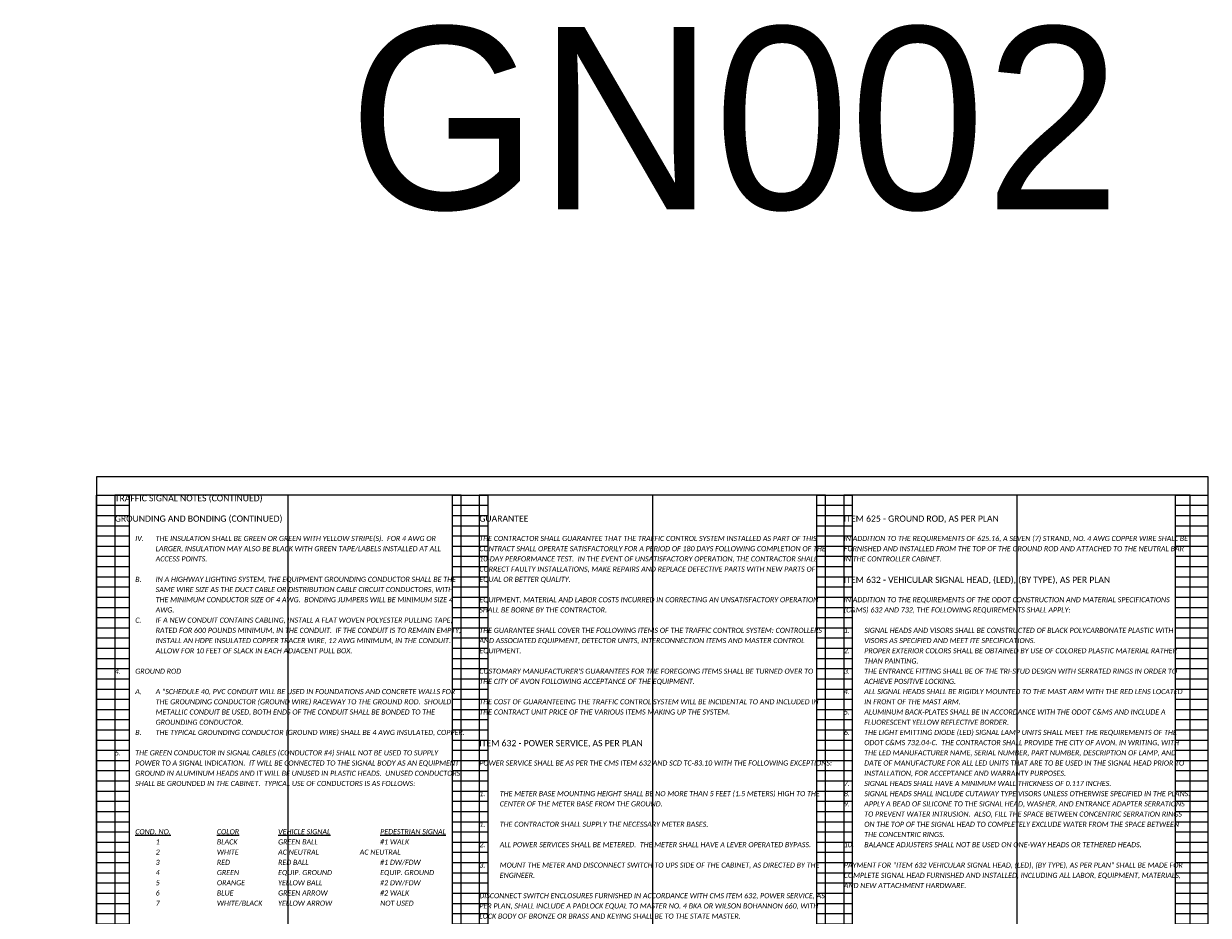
# Model space of a CAD drawing. Extents: x -8 to 334, y 32 to 88.
# Tile 5 of 13: x 34 to 67, y 64 to 88. Entities that reach past the tile are written whole.
import ezdxf

# ---------------------------------------------------------------- set-up
doc = ezdxf.new("R2010")
doc.units = 0
doc.header["$MEASUREMENT"] = 0
doc.layers.add('0_VIEW', color=7, linetype='Continuous', plot=False)
doc.layers.add('SC_Scratch1', color=7, linetype='Continuous', plot=False)
doc.layers.add('SH_Text', color=7, linetype='Continuous')
doc.layers.add('TX_P_1', color=7, linetype='Continuous')
doc.styles.add('P_Slanted-Bold_Normal', font='calibriz.ttf', dxfattribs={"height": 0.14})
doc.styles.add('P_Slanted_Normal', font='calibrii.ttf', dxfattribs={"height": 0.14})
doc.styles.add('Slanted-Normal', font='font31.shx', dxfattribs={"height": 0.14})

# ---------------------------------------------------------------- blocks, each defined once
blk = doc.blocks.new('3COL')
at = {"layer": '0_VIEW', "color": 3, "linetype": 'Continuous'}
for p, q in [((2, 0.98), (2, 21.14)), ((2, 21.14), (2.9, 21.14)), ((2.9, 0.98), (2.9, 21.14)), ((11.76, 0.98), (11.76, 21.14)), ((11.76, 21.14), (12.74, 21.14)), ((12.74, 0.98), (12.74, 21.14)), ((21.76, 0.98), (21.76, 21.14)), ((21.76, 21.14), (22.74, 21.14)), ((22.74, 0.98), (22.74, 21.14)), ((31.6, 0.98), (31.6, 21.14)), ((31.6, 21.14), (32.5, 21.14)), ((32.5, 0.98), (32.5, 21.14)), ((2, 20.86), (2.9, 20.86)), ((11.76, 20.86), (12.74, 20.86)), ((21.76, 20.86), (22.74, 20.86)), ((31.6, 20.86), (32.5, 20.86)), ((2, 20.58), (2.9, 20.58)), ((11.76, 20.58), (12.74, 20.58)), ((21.76, 20.58), (22.74, 20.58)), ((31.6, 20.58), (32.5, 20.58)), ((2, 20.3), (2.9, 20.3)), ((11.76, 20.3), (12.74, 20.3)), ((21.76, 20.3), (22.74, 20.3)), ((31.6, 20.3), (32.5, 20.3)), ((2, 20.02), (2.9, 20.02)), ((11.76, 20.02), (12.74, 20.02)), ((21.76, 20.02), (22.74, 20.02)), ((31.6, 20.02), (32.5, 20.02)), ((2, 19.74), (2.9, 19.74)), ((11.76, 19.74), (12.74, 19.74)), ((21.76, 19.74), (22.74, 19.74)), ((31.6, 19.74), (32.5, 19.74)), ((2, 19.46), (2.9, 19.46)), ((2, 19.18), (2.9, 19.18)), ((11.76, 19.46), (12.74, 19.46)), ((11.76, 19.18), (12.74, 19.18)), ((21.76, 19.46), (22.74, 19.46)), ((21.76, 19.18), (22.74, 19.18)), ((31.6, 19.46), (32.5, 19.46)), ((31.6, 19.18), (32.5, 19.18)), ((2, 18.9), (2.9, 18.9)), ((11.76, 18.9), (12.74, 18.9)), ((21.76, 18.9), (22.74, 18.9)), ((31.6, 18.9), (32.5, 18.9)), ((2, 18.62), (2.9, 18.62)), ((11.76, 18.62), (12.74, 18.62)), ((21.76, 18.62), (22.74, 18.62)), ((31.6, 18.62), (32.5, 18.62)), ((2, 18.34), (2.9, 18.34)), ((11.76, 18.34), (12.74, 18.34)), ((21.76, 18.34), (22.74, 18.34)), ((31.6, 18.34), (32.5, 18.34)), ((2, 18.06), (2.9, 18.06)), ((11.76, 18.06), (12.74, 18.06)), ((21.76, 18.06), (22.74, 18.06)), ((31.6, 18.06), (32.5, 18.06)), ((2, 17.78), (2.9, 17.78)), ((11.76, 17.78), (12.74, 17.78)), ((21.76, 17.78), (22.74, 17.78)), ((31.6, 17.78), (32.5, 17.78)), ((2, 17.5), (2.9, 17.5)), ((11.76, 17.5), (12.74, 17.5)), ((21.76, 17.5), (22.74, 17.5)), ((31.6, 17.5), (32.5, 17.5)), ((2, 17.22), (2.9, 17.22)), ((2, 16.94), (2.9, 16.94)), ((11.76, 17.22), (12.74, 17.22)), ((11.76, 16.94), (12.74, 16.94)), ((21.76, 17.22), (22.74, 17.22)), ((21.76, 16.94), (22.74, 16.94)), ((31.6, 17.22), (32.5, 17.22)), ((31.6, 16.94), (32.5, 16.94)), ((2, 16.66), (2.9, 16.66)), ((11.76, 16.66), (12.74, 16.66)), ((21.76, 16.66), (22.74, 16.66)), ((31.6, 16.66), (32.5, 16.66)), ((2, 16.38), (2.9, 16.38)), ((11.76, 16.38), (12.74, 16.38)), ((21.76, 16.38), (22.74, 16.38)), ((31.6, 16.38), (32.5, 16.38)), ((2, 16.1), (2.9, 16.1)), ((11.76, 16.1), (12.74, 16.1)), ((21.76, 16.1), (22.74, 16.1)), ((31.6, 16.1), (32.5, 16.1)), ((2, 15.82), (2.9, 15.82)), ((11.76, 15.82), (12.74, 15.82)), ((21.76, 15.82), (22.74, 15.82)), ((31.6, 15.82), (32.5, 15.82)), ((2, 15.54), (2.9, 15.54)), ((11.76, 15.54), (12.74, 15.54)), ((21.76, 15.54), (22.74, 15.54)), ((31.6, 15.54), (32.5, 15.54)), ((2, 15.26), (2.9, 15.26)), ((2, 14.98), (2.9, 14.98)), ((11.76, 15.26), (12.74, 15.26)), ((11.76, 14.98), (12.74, 14.98)), ((21.76, 15.26), (22.74, 15.26)), ((21.76, 14.98), (22.74, 14.98)), ((31.6, 15.26), (32.5, 15.26)), ((31.6, 14.98), (32.5, 14.98)), ((2, 14.7), (2.9, 14.7)), ((11.76, 14.7), (12.74, 14.7)), ((21.76, 14.7), (22.74, 14.7)), ((31.6, 14.7), (32.5, 14.7)), ((2, 14.42), (2.9, 14.42)), ((11.76, 14.42), (12.74, 14.42)), ((21.76, 14.42), (22.74, 14.42)), ((31.6, 14.42), (32.5, 14.42)), ((2, 14.14), (2.9, 14.14)), ((11.76, 14.14), (12.74, 14.14)), ((21.76, 14.14), (22.74, 14.14)), ((31.6, 14.14), (32.5, 14.14)), ((2, 13.86), (2.9, 13.86)), ((11.76, 13.86), (12.74, 13.86)), ((21.76, 13.86), (22.74, 13.86)), ((31.6, 13.86), (32.5, 13.86)), ((2, 13.58), (2.9, 13.58)), ((11.76, 13.58), (12.74, 13.58)), ((21.76, 13.58), (22.74, 13.58)), ((31.6, 13.58), (32.5, 13.58)), ((2, 13.3), (2.9, 13.3)), ((2, 13.02), (2.9, 13.02)), ((11.76, 13.3), (12.74, 13.3)), ((11.76, 13.02), (12.74, 13.02)), ((21.76, 13.3), (22.74, 13.3)), ((21.76, 13.02), (22.74, 13.02)), ((31.6, 13.3), (32.5, 13.3)), ((31.6, 13.02), (32.5, 13.02)), ((2, 12.74), (2.9, 12.74)), ((11.76, 12.74), (12.74, 12.74)), ((21.76, 12.74), (22.74, 12.74)), ((31.6, 12.74), (32.5, 12.74)), ((2, 12.46), (2.9, 12.46)), ((11.76, 12.46), (12.74, 12.46)), ((21.76, 12.46), (22.74, 12.46)), ((31.6, 12.46), (32.5, 12.46)), ((2, 12.18), (2.9, 12.18)), ((11.76, 12.18), (12.74, 12.18)), ((21.76, 12.18), (22.74, 12.18)), ((31.6, 12.18), (32.5, 12.18)), ((2, 11.9), (2.9, 11.9)), ((11.76, 11.9), (12.74, 11.9)), ((21.76, 11.9), (22.74, 11.9)), ((31.6, 11.9), (32.5, 11.9)), ((2, 11.62), (2.9, 11.62)), ((11.76, 11.62), (12.74, 11.62)), ((21.76, 11.62), (22.74, 11.62)), ((31.6, 11.62), (32.5, 11.62)), ((2, 11.34), (2.9, 11.34)), ((2, 11.06), (2.9, 11.06)), ((11.76, 11.34), (12.74, 11.34)), ((11.76, 11.06), (12.74, 11.06)), ((21.76, 11.34), (22.74, 11.34)), ((21.76, 11.06), (22.74, 11.06)), ((31.6, 11.34), (32.5, 11.34)), ((31.6, 11.06), (32.5, 11.06)), ((2, 10.78), (2.9, 10.78)), ((11.76, 10.78), (12.74, 10.78)), ((21.76, 10.78), (22.74, 10.78)), ((31.6, 10.78), (32.5, 10.78)), ((2, 10.5), (2.9, 10.5)), ((11.76, 10.5), (12.74, 10.5)), ((21.76, 10.5), (22.74, 10.5)), ((31.6, 10.5), (32.5, 10.5)), ((2, 10.22), (2.9, 10.22)), ((11.76, 10.22), (12.74, 10.22)), ((21.76, 10.22), (22.74, 10.22)), ((31.6, 10.22), (32.5, 10.22)), ((2, 9.94), (2.9, 9.94)), ((11.76, 9.94), (12.74, 9.94)), ((21.76, 9.94), (22.74, 9.94)), ((31.6, 9.94), (32.5, 9.94)), ((2, 9.66), (2.9, 9.66)), ((11.76, 9.66), (12.74, 9.66)), ((21.76, 9.66), (22.74, 9.66)), ((31.6, 9.66), (32.5, 9.66)), ((2, 9.38), (2.9, 9.38)), ((11.76, 9.38), (12.74, 9.38)), ((21.76, 9.38), (22.74, 9.38)), ((31.6, 9.38), (32.5, 9.38)), ((2, 9.1), (2.9, 9.1)), ((2, 8.82), (2.9, 8.82)), ((11.76, 9.1), (12.74, 9.1)), ((11.76, 8.82), (12.74, 8.82)), ((21.76, 9.1), (22.74, 9.1)), ((21.76, 8.82), (22.74, 8.82)), ((31.6, 9.1), (32.5, 9.1)), ((31.6, 8.82), (32.5, 8.82)), ((2, 8.54), (2.9, 8.54)), ((11.76, 8.54), (12.74, 8.54)), ((21.76, 8.54), (22.74, 8.54)), ((31.6, 8.54), (32.5, 8.54)), ((2, 8.26), (2.9, 8.26)), ((11.76, 8.26), (12.74, 8.26)), ((21.76, 8.26), (22.74, 8.26)), ((31.6, 8.26), (32.5, 8.26)), ((2, 7.98), (2.9, 7.98)), ((11.76, 7.98), (12.74, 7.98)), ((21.76, 7.98), (22.74, 7.98)), ((31.6, 7.98), (32.5, 7.98)), ((2, 7.7), (2.9, 7.7)), ((11.76, 7.7), (12.74, 7.7)), ((21.76, 7.7), (22.74, 7.7)), ((31.6, 7.7), (32.5, 7.7)), ((2, 7.42), (2.9, 7.42)), ((11.76, 7.42), (12.74, 7.42)), ((21.76, 7.42), (22.74, 7.42)), ((31.6, 7.42), (32.5, 7.42)), ((2, 7.14), (2.9, 7.14)), ((2, 6.86), (2.9, 6.86)), ((11.76, 7.14), (12.74, 7.14)), ((11.76, 6.86), (12.74, 6.86)), ((21.76, 7.14), (22.74, 7.14)), ((21.76, 6.86), (22.74, 6.86)), ((31.6, 7.14), (32.5, 7.14)), ((31.6, 6.86), (32.5, 6.86)), ((2, 6.58), (2.9, 6.58)), ((11.76, 6.58), (12.74, 6.58)), ((21.76, 6.58), (22.74, 6.58)), ((31.6, 6.58), (32.5, 6.58)), ((2, 6.3), (2.9, 6.3)), ((11.76, 6.3), (12.74, 6.3)), ((21.76, 6.3), (22.74, 6.3)), ((31.6, 6.3), (32.5, 6.3)), ((2, 6.02), (2.9, 6.02)), ((11.76, 6.02), (12.74, 6.02)), ((21.76, 6.02), (22.74, 6.02)), ((31.6, 6.02), (32.5, 6.02)), ((2, 5.74), (2.9, 5.74)), ((11.76, 5.74), (12.74, 5.74)), ((21.76, 5.74), (22.74, 5.74)), ((31.6, 5.74), (32.5, 5.74)), ((2, 5.46), (2.9, 5.46)), ((11.76, 5.46), (12.74, 5.46)), ((21.76, 5.46), (22.74, 5.46)), ((31.6, 5.46), (32.5, 5.46)), ((2, 5.18), (2.9, 5.18)), ((2, 4.9), (2.9, 4.9)), ((11.76, 5.18), (12.74, 5.18)), ((11.76, 4.9), (12.74, 4.9)), ((21.76, 5.18), (22.74, 5.18)), ((21.76, 4.9), (22.74, 4.9)), ((31.6, 5.18), (32.5, 5.18)), ((31.6, 4.9), (32.5, 4.9)), ((2, 4.62), (2.9, 4.62)), ((11.76, 4.62), (12.74, 4.62)), ((21.76, 4.62), (22.74, 4.62)), ((31.6, 4.62), (32.5, 4.62)), ((2, 4.34), (2.9, 4.34)), ((11.76, 4.34), (12.74, 4.34)), ((21.76, 4.34), (22.74, 4.34)), ((31.6, 4.34), (32.5, 4.34)), ((2, 4.06), (2.9, 4.06)), ((11.76, 4.06), (12.74, 4.06)), ((21.76, 4.06), (22.74, 4.06)), ((31.6, 4.06), (32.5, 4.06)), ((2, 3.78), (2.9, 3.78)), ((11.76, 3.78), (12.74, 3.78)), ((21.76, 3.78), (22.74, 3.78)), ((31.6, 3.78), (32.5, 3.78)), ((2, 3.5), (2.9, 3.5)), ((11.76, 3.5), (12.74, 3.5)), ((21.76, 3.5), (22.74, 3.5)), ((31.6, 3.5), (32.5, 3.5)), ((2, 3.22), (2.9, 3.22)), ((2, 2.94), (2.9, 2.94)), ((11.76, 3.22), (12.74, 3.22)), ((11.76, 2.94), (12.74, 2.94)), ((21.76, 3.22), (22.74, 3.22)), ((21.76, 2.94), (22.74, 2.94)), ((31.6, 3.22), (32.5, 3.22)), ((31.6, 2.94), (32.5, 2.94)), ((2, 2.66), (2.9, 2.66)), ((11.76, 2.66), (12.74, 2.66)), ((21.76, 2.66), (22.74, 2.66)), ((31.6, 2.66), (32.5, 2.66)), ((2, 2.38), (2.9, 2.38)), ((11.76, 2.38), (12.74, 2.38)), ((21.76, 2.38), (22.74, 2.38)), ((31.6, 2.38), (32.5, 2.38)), ((2, 2.1), (2.9, 2.1)), ((11.76, 2.1), (12.74, 2.1)), ((21.76, 2.1), (22.74, 2.1)), ((31.6, 2.1), (32.5, 2.1)), ((2, 1.82), (2.9, 1.82)), ((11.76, 1.82), (12.74, 1.82)), ((21.76, 1.82), (22.74, 1.82)), ((31.6, 1.82), (32.5, 1.82)), ((2, 1.54), (2.9, 1.54)), ((11.76, 1.54), (12.74, 1.54)), ((21.76, 1.54), (22.74, 1.54)), ((31.6, 1.54), (32.5, 1.54)), ((2, 1.26), (2.9, 1.26)), ((2, 0.98), (2.9, 0.98)), ((11.76, 1.26), (12.74, 1.26)), ((11.76, 0.98), (12.74, 0.98)), ((21.76, 1.26), (22.74, 1.26)), ((21.76, 0.98), (22.74, 0.98)), ((31.6, 1.26), (32.5, 1.26)), ((31.6, 0.98), (32.5, 0.98))]:
    blk.add_line(p, q, dxfattribs=at)
at = {"layer": '0_VIEW', "color": 3}
blk.add_lwpolyline([(2, 0.64), (32.5, 0.64), (32.5, 21.64), (2, 21.64)], close=True, dxfattribs=at)
at = {"layer": '0_VIEW', "color": 3, "linetype": 'Continuous'}
blk.add_point((0, 0), dxfattribs=at)

msp = doc.modelspace()

# ---------------------------------------------------------------- linework, layer by layer
at = {"layer": 'SC_Scratch1'}
for p, q in [((41.673, 75.173), (41.673, 55.173)), ((51.673, 75.173), (51.673, 55.173)), ((61.673, 75.173), (61.673, 55.173)), ((61.673, 75.173), (61.673, 55.173))]:
    msp.add_line(p, q, dxfattribs=at)
for points in [[(36.423, 54.673), (66.923, 54.673), (66.923, 75.673), (36.423, 75.673)], [(36.923, 55.173), (46.423, 55.173), (46.423, 75.173), (36.923, 75.173)], [(46.923, 55.173), (56.423, 55.173), (56.423, 75.173), (46.923, 75.173)], [(56.923, 55.173), (66.423, 55.173), (66.423, 75.173), (56.923, 75.173)]]:
    msp.add_lwpolyline(points, close=True, dxfattribs=at)

# ---------------------------------------------------------------- block references
msp.add_blockref('3COL', (34.423, 54.033), dxfattribs=at)

# ---------------------------------------------------------------- texts
at = {"layer": 'SC_Scratch1', "color": 1, "insert": (53.926, 88.017), "char_height": 5, "width": 9.5, "attachment_point": 2, "style": 'Slanted-Normal'}
msp.add_mtext('GN002', dxfattribs=at)
at = {"layer": 'SH_Text', "char_height": 0.14, "attachment_point": 1, "line_spacing_factor": 1.2, "style": 'P_Slanted_Normal'}
for s, insert, width in [('\\pxi-4,l8;IV.^ITHE INSULATION SHALL BE GREEN OR GREEN WITH YELLOW STRIPE(S).  FOR 4 AWG OR LARGER, INSULATION MAY ALSO BE BLACK WITH GREEN TAPE/LABELS INSTALLED AT ALL ACCESS POINTS.\\P\\pi0,l0;\\P\\pi-4,l8;B.^IIN A HIGHWAY LIGHTING SYSTEM, THE EQUIPMENT GROUNDING CONDUCTOR SHALL BE THE SAME WIRE SIZE AS THE DUCT CABLE OR DISTRIBUTION CABLE CIRCUIT CONDUCTORS, WITH THE MINIMUM CONDUCTOR SIZE OF 4 AWG.  BONDING JUMPERS WILL BE MINIMUM SIZE 4 AWG.\\PC.^IIF A NEW CONDUIT CONTAINS CABLING, INSTALL A FLAT WOVEN POLYESTER PULLING TAPE, RATED FOR 600 POUNDS MINIMUM, IN THE CONDUIT.  IF THE CONDUIT IS TO REMAIN EMPTY, INSTALL AN HDPE INSULATED COPPER TRACER WIRE, 12 AWG MINIMUM, IN THE CONDUIT.  ALLOW FOR 10 FEET OF SLACK IN EACH ADJACENT PULL BOX.\\P\\pi0,l0;\\P4.^IGROUND ROD\\P\\P\\pi-4,l8;A.^IA "SCHEDULE 40, PVC CONDUIT WILL BE USED IN FOUNDATIONS AND CONCRETE WALLS FOR THE GROUNDING CONDUCTOR (GROUND WIRE) RACEWAY TO THE GROUND ROD.  SHOULD METALLIC CONDUIT BE USED, BOTH ENDS OF THE CONDUIT SHALL BE BONDED TO THE GROUNDING CONDUCTOR.\\PB.^ITHE TYPICAL GROUNDING CONDUCTOR (GROUND WIRE) SHALL BE 4 AWG INSULATED, COPPER.\\P\\pl4;\\P5.^ITHE GREEN CONDUCTOR IN SIGNAL CABLES (CONDUCTOR #4) SHALL NOT BE USED TO SUPPLY POWER TO A SIGNAL INDICATION.  IT WILL BE CONNECTED TO THE SIGNAL BODY AS AN EQUIPMENT GROUND IN ALUMINUM HEADS AND IT WILL BE UNUSED IN PLASTIC HEADS.  UNUSED CONDUCTORS SHALL BE GROUNDED IN THE CABINET.  TYPICAL USE OF CONDUCTORS IS AS FOLLOWS:\\P\\pi0,l0;\\P^I', (36.923, 74.053), 9.5), ("THE CONTRACTOR SHALL GUARANTEE THAT THE TRAFFIC CONTROL SYSTEM INSTALLED AS PART OF THIS CONTRACT SHALL OPERATE SATISFACTORILY FOR A PERIOD OF 180 DAYS FOLLOWING COMPLETION OF THE 10-DAY PERFORMANCE TEST.  IN THE EVENT OF UNSATISFACTORY OPERATION, THE CONTRACTOR SHALL CORRECT FAULTY INSTALLATIONS, MAKE REPAIRS AND REPLACE DEFECTIVE PARTS WITH NEW PARTS OF EQUAL OR BETTER QUALITY.  \\P\\PEQUIPMENT, MATERIAL AND LABOR COSTS INCURRED IN CORRECTING AN UNSATISFACTORY OPERATION SHALL BE BORNE BY THE CONTRACTOR.\\P\\PTHE GUARANTEE SHALL COVER THE FOLLOWING ITEMS OF THE TRAFFIC CONTROL SYSTEM: CONTROLLERS AND ASSOCIATED EQUIPMENT, DETECTOR UNITS, INTERCONNECTION ITEMS AND MASTER CONTROL EQUIPMENT.\\P\\PCUSTOMARY MANUFACTURER'S GUARANTEES FOR THE FOREGOING ITEMS SHALL BE TURNED OVER TO THE CITY OF AVON FOLLOWING ACCEPTANCE OF THE EQUIPMENT.\\P\\PTHE COST OF GUARANTEEING THE TRAFFIC CONTROL SYSTEM WILL BE INCIDENTAL TO AND INCLUDED IN THE CONTRACT UNIT PRICE OF THE VARIOUS ITEMS MAKING UP THE SYSTEM.", (46.923, 74.053), 9.5), ('IN ADDITION TO THE REQUIREMENTS OF 625.16, A SEVEN (7) STRAND, NO. 4 AWG COPPER WIRE SHALL BE FURNISHED AND INSTALLED FROM THE TOP OF THE GROUND ROD AND ATTACHED TO THE NEUTRAL BAR IN THE CONTROLLER CABINET. \\P ', (56.923, 74.053), 9.44722), ('IN ADDITION TO THE REQUIREMENTS OF THE ODOT CONSTRUCTION AND MATERIAL SPECIFICATIONS (C&MS) 632 AND 732, THE FOLLOWING REQUIREMENTS SHALL APPLY:\\P\\P\\pxi-4,l4;1.^ISIGNAL HEADS AND VISORS SHALL BE CONSTRUCTED OF BLACK POLYCARBONATE PLASTIC WITH VISORS AS SPECIFIED AND MEET ITE SPECIFICATIONS.\\P2.^IPROPER EXTERIOR COLORS SHALL BE OBTAINED BY USE OF COLORED PLASTIC MATERIAL RATHER THAN PAINTING.\\P3.^ITHE ENTRANCE FITTING SHALL BE OF THE TRI-STUD DESIGN WITH SERRATED RINGS IN ORDER TO ACHIEVE POSITIVE LOCKING.\\P4.^IALL SIGNAL HEADS SHALL BE RIGIDLY MOUNTED TO THE MAST ARM WITH THE RED LENS LOCATED IN FRONT OF THE MAST ARM.\\P5.^IALUMINUM BACK-PLATES SHALL BE IN ACCORDANCE WITH THE ODOT C&MS AND INCLUDE A FLUORESCENT YELLOW REFLECTIVE BORDER.\\P6.^ITHE LIGHT EMITTING DIODE (LED) SIGNAL LAMP UNITS SHALL MEET THE REQUIREMENTS OF THE ODOT C&MS 732.04-C.  THE CONTRACTOR SHALL PROVIDE THE CITY OF AVON, IN WRITING, WITH THE LED MANUFACTURER NAME, SERIAL NUMBER, PART NUMBER, DESCRIPTION OF LAMP, AND DATE OF MANUFACTURE FOR ALL LED UNITS THAT ARE TO BE USED IN THE SIGNAL HEAD PRIOR TO INSTALLATION, FOR ACCEPTANCE AND WARRANTY PURPOSES.\\P7.^ISIGNAL HEADS SHALL HAVE A MINIMUM WALL THICKNESS OF 0.117 INCHES.\\P8.^ISIGNAL HEADS SHALL INCLUDE CUTAWAY TYPE VISORS UNLESS OTHERWISE SPECIFIED IN THE PLANS.\\P9.^IAPPLY A BEAD OF SILICONE TO THE SIGNAL HEAD, WASHER, AND ENTRANCE ADAPTER SERRATIONS TO PREVENT WATER INTRUSION.  ALSO, FILL THE SPACE BETWEEN CONCENTRIC SERRATION RINGS ON THE TOP OF THE SIGNAL HEAD TO COMPLETELY EXCLUDE WATER FROM THE SPACE BETWEEN THE CONCENTRIC RINGS.\\P10.^IBALANCE ADJUSTERS SHALL NOT BE USED ON ONE-WAY HEADS OR TETHERED HEADS.\\P\\pi0,l0;\\PPAYMENT FOR "ITEM 632 VEHICULAR SIGNAL HEAD, (LED), (BY TYPE), AS PER PLAN" SHALL BE MADE FOR COMPLETE SIGNAL HEAD FURNISHED AND INSTALLED, INCLUDING ALL LABOR, EQUIPMENT, MATERIALS, AND NEW ATTACHMENT HARDWARE.\\P\\pt7;\\P\\ptz; ', (56.923, 72.373), 9.46279), ("POWER SERVICE SHALL BE AS PER THE CMS ITEM 632 AND SCD TC-83.10 WITH THE FOLLOWING EXCEPTIONS:\\P\\P\\P1.^ITHE METER BASE MOUNTING HEIGHT SHALL BE NO MORE THAN 5 FEET (1.5 METERS) HIGH TO THE ^ICENTER OF THE METER BASE FROM THE GROUND. \\P \\P1.^ITHE CONTRACTOR SHALL SUPPLY THE NECESSARY METER BASES. \\P\\P2.^IALL POWER SERVICES SHALL BE METERED.  THE METER SHALL HAVE A LEVER OPERATED BYPASS.\\P\\P3.^IMOUNT THE METER AND DISCONNECT SWITCH TO UPS SIDE OF THE CABINET, AS DIRECTED BY THE ^IENGINEER. \\P\\PDISCONNECT SWITCH ENCLOSURES FURNISHED IN ACCORDANCE WITH CMS ITEM 632, POWER SERVICE, AS PER PLAN, SHALL INCLUDE A PADLOCK EQUAL TO MASTER NO. 4 BKA OR WILSON BOHANNON 660, WITH LOCK BODY OF BRONZE OR BRASS AND KEYING SHALL BE TO THE STATE MASTER. \\P\\PTHE CONTRACTOR SHALL CONTACT THE METER SECTION OF THE POWER COMPANY FOR INFORMATION REGARDING THE METER BASE INSTALLATION PRIOR TO ORDERING POLES.  THE CONTRACTOR WILL BE RESPONSIBLE FOR REQUESTING AND SCHEDULING ANY INSPECTIONS THE POWER COMPANY MAY REQUIRE FOR THE POWER SERVICE HOOK UP.  THE CONTRACTOR SHALL BE RESPONSIBLE TO CONTACT THE POWER COMPANY FOR THE ELECTRICAL SERVICE CONNECTION.  UNDER NO CIRCUMSTANCES SHALL THE CONTRACTOR SPLICE POWER CABLE INTO THE POWER COMPANY'S CIRCUITS.  THE VOLTAGE SUPPLIED SHALL BE NOMINALLY 120 VOLTS.  THE CONTRACTOR IS RESPONSIBLE FOR OBTAINING ANY NECESSARY PERMITS AND THE PAYING OF ALL FEES.  THE CONTRACTOR SHALL PAY ALL POWER CHARGES UNTIL THE SIGNAL IS ACCEPTED BY THE MAINTAINING AGENCY.", (46.923, 67.893), 9.5), ('^I{\\LCOND. NO.^I}^I^I{\\LCOLOR}^I^I{\\LVEHICLE SIGNAL}^I^I^I{\\LPEDESTRIAN SIGNAL}\\P^I^I1^I^I^IBLACK^I^IGREEN BALL^I^I^I^I#1 WALK\\P^I^I2^I^I^IWHITE^I^IAC NEUTRAL^I^I^IAC NEUTRAL\\P^I^I3^I^I^IRED^I^I^IRED BALL^I^I^I^I#1 DW/FDW\\P^I^I4^I^I^IGREEN^I^IEQUIP. GROUND^I^I^IEQUIP. GROUND\\P^I^I5^I^I^IORANGE^I^IYELLOW BALL^I^I^I#2 DW/FDW\\P^I^I6^I^I^IBLUE^I^I^IGREEN ARROW^I^I^I#2 WALK\\P^I^I7^I^I^IWHITE/BLACK^IYELLOW ARROW^I^I^INOT USED', (36.923, 66.008), 9.2221)]:
    msp.add_mtext(s, dxfattribs=dict(at, insert=insert, width=width))
at = {"layer": 'TX_P_1', "color": 3, "char_height": 0.17, "width": 9.5, "attachment_point": 1, "style": 'P_Slanted-Bold_Normal'}
for s, insert in [('TRAFFIC SIGNAL NOTES (CONTINUED)', (36.923, 75.173)), ('GROUNDING AND BONDING (CONTINUED)', (36.923, 74.613)), ('GUARANTEE', (46.923, 74.613)), ('ITEM 625 - GROUND ROD, AS PER PLAN', (56.923, 74.613)), ('ITEM 632 - VEHICULAR SIGNAL HEAD, (LED), (BY TYPE), AS PER PLAN', (56.923, 72.934)), ('ITEM 632 - POWER SERVICE, AS PER PLAN', (46.923, 68.453))]:
    msp.add_mtext(s, dxfattribs=dict(at, insert=insert))

doc.saveas('drawing.dxf')
